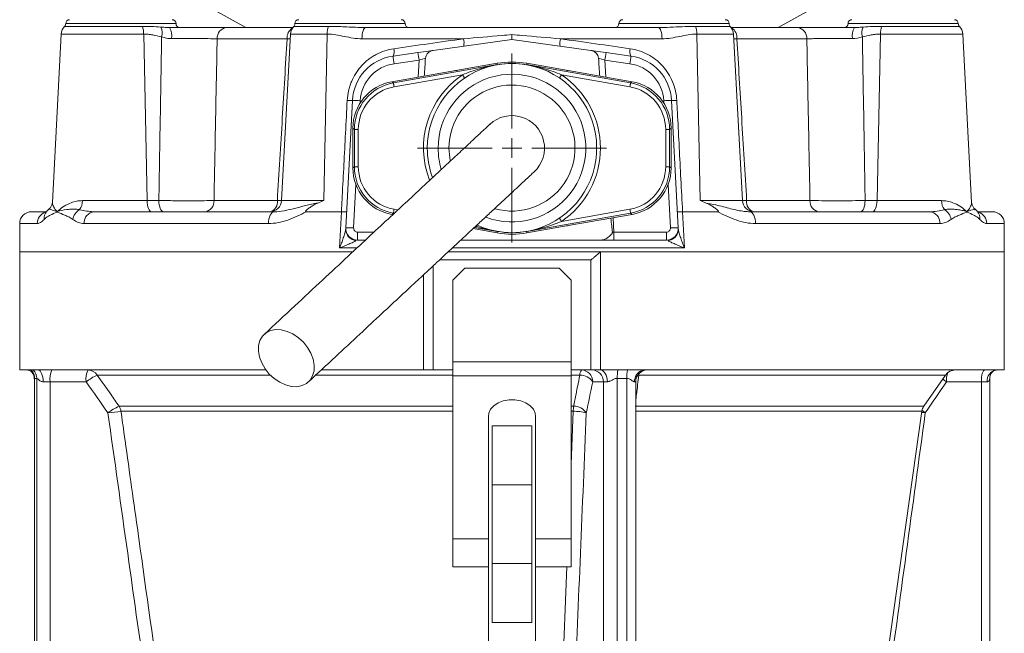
# Model space of a CAD drawing. Header units: millimetres. Extents: x 41 to 1277, y 11 to 1435.
# Tile 4 of 6: x 534 to 784, y 640 to 796. Entities that reach past the tile are written whole.
import ezdxf

# ---------------------------------------------------------------- set-up
doc = ezdxf.new("R2010")
doc.units = ezdxf.units.MM

# ---------------------------------------------------------------- blocks, each defined once
blk = doc.blocks.new('SW_CENTERMARKSYMBOL_0')
at = {"color": 0, "linetype": 'Continuous', "lineweight": 0}
for p, q in [((0, 5), (0, 24)), ((-5, 0), (-24, 0)), ((0, 0), (-2.5, 0)), ((0, 0), (0, 2.5)), ((0, 0), (0, -2.5)), ((0, 0), (2.5, 0)), ((5, 0), (24, 0)), ((0, -5), (0, -24))]:
    blk.add_line(p, q, dxfattribs=at)

msp = doc.modelspace()

# ---------------------------------------------------------------- linework, layer by layer
at = {"color": 7, "linetype": 'Continuous', "lineweight": 15}
for p, q in [((590.99, 793.88), (583.79, 797.88)), ((733.4, 797.88), (726.2, 793.88)), ((544.99, 794.18), (564.74, 794.18)), ((545.28, 794.88), (559.28, 794.88)), ((559.28, 794.88), (573.28, 794.88)), ((571.28, 793.89), (571.65, 793.88)), ((586.12, 793.88), (602.91, 793.88)), ((603.17, 794.18), (611.99, 794.18)), ((603.45, 794.88), (627.35, 794.88)), ((621.42, 793.88), (695.76, 793.88)), ((627.35, 794.88), (631.45, 794.88)), ((685.73, 794.88), (713.73, 794.88)), ((695.76, 793.88), (696.7, 793.9)), ((705.2, 794.18), (714.01, 794.18)), ((714.27, 793.88), (731.06, 793.88)), ((743.91, 794.88), (771.91, 794.88)), ((752.44, 794.18), (772.19, 794.18)), ((544.14, 792.24), (541.9, 749.47)), ((565.07, 792.24), (544.14, 792.24)), ((565.07, 792.24), (565.92, 749.92)), ((601.49, 791.03), (583.74, 791.03)), ((602.32, 792.24), (600.1, 749.92)), ((611.66, 792.24), (602.32, 792.24)), ((611.66, 792.24), (610.81, 749.92)), ((646.28, 791.03), (620.49, 791.03)), ((658.59, 790.88), (638.56, 788.06)), ((678.63, 788.06), (658.59, 790.88)), ((696.69, 791.03), (670.9, 791.03)), ((705.52, 792.24), (706.37, 749.92)), ((714.86, 792.24), (705.52, 792.24)), ((717.08, 749.92), (714.86, 792.24)), ((715.7, 791.03), (714.93, 791.04)), ((733.45, 791.03), (715.7, 791.03)), ((752.12, 792.24), (751.27, 749.92)), ((773.04, 792.24), (752.12, 792.24)), ((775.28, 749.47), (773.04, 792.24)), ((628.39, 786.63), (634.71, 787.52)), ((682.48, 787.52), (688.8, 786.63)), ((634.99, 785.58), (628.67, 784.69)), ((634.76, 781.29), (634.99, 785.58)), ((688.52, 784.69), (682.2, 785.58)), ((682.2, 785.58), (682.42, 781.29)), ((628.11, 780.12), (644.29, 782.97)), ((628.48, 779.81), (654.85, 784.46)), ((644.33, 782.94), (644.29, 782.97)), ((654.86, 784.8), (644.33, 782.94)), ((654.85, 784.46), (654.86, 784.44)), ((654.86, 784.44), (654.86, 784.8)), ((662.32, 784.8), (662.32, 784.44)), ((672.85, 782.94), (662.32, 784.8)), ((662.33, 784.44), (662.33, 784.46)), ((662.33, 784.46), (688.7, 779.81)), ((672.89, 782.97), (672.85, 782.94)), ((672.89, 782.97), (689.07, 780.12)), ((628.11, 780.12), (628.48, 779.81)), ((646.01, 781.89), (628.65, 778.83)), ((688.53, 778.83), (671.17, 781.89)), ((688.7, 779.81), (689.07, 780.12)), ((616.38, 743.03), (618.07, 775.38)), ((620.07, 775.31), (620.04, 774.69)), ((697.14, 774.69), (697.11, 775.31)), ((699.11, 775.38), (700.8, 743.03)), ((618.57, 768), (618.2, 768.31)), ((618.2, 768.31), (618.2, 758.22)), ((618.57, 758.53), (618.57, 768)), ((619.57, 768), (618.57, 768)), ((619.57, 768), (619.57, 758.53)), ((697.62, 758.53), (697.62, 768)), ((697.62, 768), (698.62, 768)), ((698.98, 768.31), (698.62, 768)), ((698.62, 768), (698.62, 758.53)), ((698.98, 758.22), (698.98, 768.31)), ((618.2, 758.22), (618.57, 758.53)), ((619.57, 758.53), (618.57, 758.53)), ((697.62, 758.53), (698.62, 758.53)), ((698.62, 758.53), (698.98, 758.22)), ((618.96, 754.03), (618.38, 742.97)), ((698.81, 742.97), (698.23, 754.03)), ((549.53, 749.92), (565.92, 749.92)), ((565.92, 749.92), (568.93, 749.92)), ((582.93, 749.92), (599.01, 749.92)), ((599.01, 749.92), (600.09, 749.91)), ((600.1, 749.92), (610.81, 749.92)), ((628.65, 747.7), (629.6, 747.53)), ((671.17, 744.64), (688.53, 747.7)), ((706.37, 749.92), (717.08, 749.92)), ((717.12, 749.91), (718.17, 749.92)), ((718.17, 749.92), (734.25, 749.92)), ((748.26, 749.92), (751.27, 749.92)), ((751.27, 749.92), (767.65, 749.92)), ((775.28, 749.47), (775.28, 749.47)), ((776.22, 747.61), (776.14, 747.68)), ((536.59, 747.08), (540.23, 747.08)), ((552.28, 747.1), (552.56, 747.08)), ((552.56, 747.08), (598.25, 747.08)), ((560.05, 747.08), (560.05, 747.08)), ((560.05, 747.08), (560.05, 747.08)), ((606.36, 747.08), (615.28, 747.08)), ((614.81, 737.88), (615.28, 747.08)), ((628.48, 746.72), (628.11, 746.41)), ((628.11, 746.41), (628.35, 746.37)), ((628.68, 746.68), (628.48, 746.72)), ((688.7, 746.72), (662.33, 742.06)), ((672.89, 743.55), (689.07, 746.41)), ((684.29, 745.56), (684.49, 741.91)), ((689.07, 746.41), (688.7, 746.72)), ((701.9, 747.08), (702.38, 737.88)), ((701.9, 747.08), (710.82, 747.08)), ((718.66, 747.1), (718.94, 747.08)), ((718.94, 747.08), (764.62, 747.08)), ((757.13, 747.08), (757.13, 747.08)), ((757.13, 747.08), (757.13, 747.08)), ((776.96, 747.08), (780.59, 747.08)), ((533.59, 744.08), (533.59, 736.88)), ((538.05, 744.08), (533.59, 744.08)), ((596.76, 744.08), (549.95, 744.08)), ((648.74, 742.81), (654.86, 741.73)), ((654.85, 742.06), (649.04, 743.09)), ((662.32, 741.73), (672.85, 743.59)), ((672.85, 743.59), (672.89, 743.55)), ((767.23, 744.08), (720.42, 744.08)), ((783.59, 744.08), (779.13, 744.08)), ((783.59, 736.88), (783.59, 744.08)), ((619.38, 741.91), (619.38, 739.88)), ((619.38, 741.91), (623.57, 741.91)), ((654.86, 742.09), (654.85, 742.06)), ((654.86, 741.73), (654.86, 742.09)), ((662.32, 742.09), (662.32, 741.73)), ((662.33, 742.06), (662.33, 742.09)), ((684.49, 739.88), (684.49, 741.91)), ((684.49, 741.91), (697.81, 741.91)), ((697.81, 739.88), (697.81, 741.91)), ((619.2, 737.88), (614.81, 737.88)), ((621.38, 739.88), (619.38, 739.88)), ((702.38, 737.88), (643.42, 737.88)), ((645.59, 739.88), (681, 739.88)), ((684.49, 739.88), (681, 739.88)), ((697.81, 739.88), (684.49, 739.88)), ((533.59, 736.88), (533.59, 706.88)), ((533.59, 736.88), (618.12, 736.88)), ((618.11, 736.88), (533.59, 736.88)), ((642.36, 736.88), (658.59, 736.88)), ((681.05, 736.88), (642.37, 736.88)), ((658.59, 736.88), (783.59, 736.88)), ((681.05, 736.88), (681.05, 706.88)), ((783.59, 736.88), (681.05, 736.88)), ((783.59, 706.88), (783.59, 736.88)), ((638.59, 706.88), (638.59, 733.36)), ((640.22, 734.88), (658.59, 734.88)), ((646.59, 732.71), (643.59, 729.71)), ((670.59, 732.71), (646.59, 732.71)), ((658.59, 734.88), (678.59, 734.88)), ((673.59, 729.71), (670.59, 732.71)), ((678.59, 734.88), (678.59, 706.88)), ((678.59, 734.88), (678.64, 734.88)), ((636.13, 706.88), (636.13, 731.07)), ((643.59, 729.71), (643.59, 708.93)), ((673.59, 729.71), (673.59, 708.93)), ((643.59, 708.93), (673.59, 708.93)), ((643.59, 705.39), (643.59, 708.93)), ((673.59, 708.93), (673.59, 705.39)), ((535.61, 706.88), (533.59, 706.88)), ((536.52, 706.88), (535.61, 706.88)), ((537.08, 706.88), (536.52, 706.88)), ((538.26, 706.88), (537.08, 706.88)), ((596.11, 706.88), (538.26, 706.88)), ((597.2, 705.6), (553.29, 705.6)), ((643.59, 705.6), (608.71, 705.6)), ((636.13, 706.88), (610.15, 706.88)), ((638.59, 706.88), (636.13, 706.88)), ((643.59, 706.88), (638.59, 706.88)), ((643.59, 705.39), (643.59, 663.99)), ((673.59, 705.39), (643.59, 705.39)), ((678.59, 706.88), (673.59, 706.88)), ((675.84, 705.6), (673.59, 705.6)), ((673.59, 705.39), (673.59, 663.99)), ((680.94, 706.88), (678.59, 706.88)), ((685.5, 706.88), (681.05, 706.88)), ((687.91, 706.88), (685.5, 706.88)), ((692.42, 706.88), (687.91, 706.88)), ((690.53, 705.58), (690.76, 705.6)), ((768.7, 705.6), (690.76, 705.6)), ((783.59, 706.88), (692.42, 706.88)), ((763.15, 697.68), (768.7, 705.6)), ((537.31, 704.63), (537.31, 525.22)), ((537.93, 704.76), (537.38, 704.76)), ((537.38, 704.76), (537.38, 524.99)), ((537.93, 704.76), (537.93, 524.99)), ((541.31, 703.88), (539.55, 703.88)), ((550.47, 703.88), (541.31, 703.88)), ((541.31, 703.88), (541.31, 527.88)), ((681.8, 703.88), (679.09, 703.88)), ((682.81, 703.88), (681.8, 703.88)), ((681.8, 703.88), (681.8, 527.88)), ((687.71, 704.76), (685.32, 704.76)), ((685.32, 704.76), (685.32, 524.99)), ((687.71, 704.76), (687.71, 524.99)), ((690.01, 703.88), (689.71, 703.88)), ((690.01, 527.82), (690.01, 703.88)), ((777.76, 703.88), (768.89, 703.88)), ((777.76, 703.88), (777.76, 527.88)), ((779.23, 703.88), (777.76, 703.88)), ((779.88, 525.22), (779.88, 704.63)), ((643.59, 697.68), (558.82, 697.68)), ((674.22, 697.68), (673.59, 697.68)), ((763.15, 697.68), (689.87, 697.68)), ((643.59, 696.38), (559.31, 696.38)), ((652.59, 695.1), (652.59, 320.6)), ((664.59, 320.6), (664.59, 695.1)), ((673.59, 682.99), (674.14, 696.38)), ((674.14, 696.38), (673.59, 696.38)), ((762.64, 696.38), (690.01, 696.38)), ((752.62, 625.09), (762.64, 696.38)), ((663.59, 692.71), (653.59, 692.71)), ((653.59, 692.71), (653.59, 677.71)), ((663.59, 692.71), (663.59, 677.71)), ((663.59, 677.71), (653.59, 677.71)), ((653.59, 677.71), (653.59, 657.71)), ((663.59, 677.71), (663.59, 657.71)), ((652.59, 663.99), (643.59, 663.99)), ((643.59, 663.99), (643.59, 656.91)), ((673.59, 663.99), (664.59, 663.99)), ((673.59, 663.99), (673.59, 656.91)), ((663.59, 657.71), (653.59, 657.71)), ((653.59, 657.71), (653.59, 642.71)), ((663.59, 657.71), (663.59, 642.71)), ((652.59, 656.91), (643.59, 656.91)), ((673.59, 656.91), (664.59, 656.91)), ((663.59, 642.71), (653.59, 642.71))]:
    msp.add_line(p, q, dxfattribs=at)
at = {"color": 7, "linetype": 'Continuous', "lineweight": 15, "flags": 128}
for points in [[(621.42, 793.88), (621.25, 793.82), (621.08, 793.66), (620.92, 793.4), (620.78, 793.05), (620.66, 792.63), (620.58, 792.13), (620.52, 791.6), (620.49, 791.03)], [(695.76, 793.88), (695.94, 793.82), (696.11, 793.66), (696.27, 793.4), (696.4, 793.05), (696.52, 792.63), (696.61, 792.13), (696.67, 791.6), (696.69, 791.03)], [(634.71, 787.52), (635.43, 787.62), (636.14, 787.72), (636.79, 787.81), (637.38, 787.9), (637.88, 787.97), (638.28, 788.02), (638.56, 788.06)], [(678.63, 788.06), (678.91, 788.02), (679.3, 787.97), (679.8, 787.9), (680.39, 787.81), (681.05, 787.72), (681.75, 787.62), (682.48, 787.52)], [(646.56, 781.08), (646.53, 781.13), (646.47, 781.21), (646.4, 781.31), (646.32, 781.43), (646.22, 781.58), (646.12, 781.73), (646.01, 781.89)], [(670.63, 781.08), (670.66, 781.13), (670.71, 781.21), (670.78, 781.31), (670.86, 781.43), (670.96, 781.58), (671.06, 781.73), (671.17, 781.89)], [(628.65, 778.83), (628.62, 779.02), (628.59, 779.2), (628.56, 779.37), (628.53, 779.51), (628.51, 779.64), (628.49, 779.73), (628.48, 779.79), (628.48, 779.81)], [(688.53, 778.83), (688.56, 779.02), (688.6, 779.2), (688.63, 779.37), (688.65, 779.51), (688.67, 779.64), (688.69, 779.73), (688.7, 779.79), (688.7, 779.81)], [(642.92, 760.06), (642.77, 760.88), (642.59, 763.26)], [(565.92, 749.92), (565.95, 749.36), (566.02, 748.82), (566.13, 748.33), (566.27, 747.9), (566.44, 747.55), (566.64, 747.29), (566.84, 747.13), (567.06, 747.08)], [(568.93, 749.92), (568.96, 749.36), (569.03, 748.82), (569.14, 748.33), (569.28, 747.9), (569.46, 747.55), (569.65, 747.29), (569.86, 747.13), (570.07, 747.08)], [(628.65, 747.7), (628.62, 747.51), (628.59, 747.33), (628.56, 747.16), (628.53, 747.01), (628.51, 746.89), (628.49, 746.8), (628.48, 746.74), (628.48, 746.72)], [(688.53, 747.7), (688.56, 747.51), (688.6, 747.33), (688.63, 747.16), (688.65, 747.01), (688.67, 746.89), (688.69, 746.8), (688.7, 746.74), (688.7, 746.72)], [(747.11, 747.08), (747.33, 747.13), (747.53, 747.29), (747.73, 747.55), (747.9, 747.9), (748.04, 748.33), (748.15, 748.82), (748.22, 749.36), (748.26, 749.92)], [(750.12, 747.08), (750.34, 747.13), (750.55, 747.29), (750.74, 747.55), (750.91, 747.9), (751.06, 748.33), (751.17, 748.82), (751.24, 749.36), (751.27, 749.92)], [(596.76, 744.08), (596.79, 744.66), (596.88, 745.23), (597.01, 745.74), (597.2, 746.2), (597.42, 746.57), (597.68, 746.85), (597.96, 747.02), (598.25, 747.08)], [(670.63, 745.45), (670.66, 745.4), (670.71, 745.32), (670.78, 745.22), (670.86, 745.09), (670.96, 744.95), (671.06, 744.8), (671.17, 744.64)], [(720.42, 744.08), (720.39, 744.66), (720.31, 745.23), (720.17, 745.74), (719.99, 746.2), (719.76, 746.57), (719.51, 746.85), (719.23, 747.02), (718.94, 747.08)], [(700.82, 742.75), (700.79, 742.22), (700.68, 741.75)], [(596.96, 705.85), (595.88, 707.19), (595.04, 708.66), (594.48, 710.17), (594.21, 711.67), (594.25, 713.1), (594.6, 714.38), (595.25, 715.47), (596.15, 716.32), (597.28, 716.88), (598.59, 717.14), (600.01, 717.08), (601.49, 716.7), (602.96, 716.03), (604.36, 715.09), (605.63, 713.93), (606.7, 712.58), (607.54, 711.12), (608.1, 709.61), (608.37, 708.1), (608.33, 706.68), (607.98, 705.4), (607.34, 704.31), (606.43, 703.46), (605.3, 702.9), (603.99, 702.64), (602.57, 702.7), (601.09, 703.07), (599.62, 703.75), (598.22, 704.68), (596.96, 705.85)], [(539.55, 703.88), (539.53, 704.46), (539.45, 705.03), (539.33, 705.54), (539.17, 706), (538.98, 706.37), (538.75, 706.65), (538.51, 706.82), (538.26, 706.88)], [(682.81, 703.88), (682.77, 704.46), (682.66, 705.03), (682.49, 705.54), (682.26, 706), (681.98, 706.37), (681.65, 706.65), (681.3, 706.82), (680.94, 706.88)], [(690.85, 705.97), (690.83, 705.88), (690.76, 705.6)], [(691.63, 706.75), (691.89, 706.82), (692.42, 706.88)], [(777.76, 703.88), (777.77, 704.46), (777.82, 705.03), (777.9, 705.54), (778.01, 706), (778.15, 706.37), (778.3, 706.65), (778.46, 706.82), (778.63, 706.88)], [(664.59, 695.1), (664.49, 695.89), (664.02, 696.9), (663.22, 697.8), (662.12, 698.53), (660.8, 699.04), (659.34, 699.31), (657.84, 699.31), (656.38, 699.04), (655.07, 698.53), (653.97, 697.8), (653.16, 696.9), (652.7, 695.89), (652.59, 695.1)], [(762.6, 696.11), (763.04, 696.04), (763.53, 695.96)], [(671.22, 625.09), (671.46, 631.03), (672.44, 654.79), (672.52, 656.91)]]:
    msp.add_lwpolyline(points, dxfattribs=at)
at = {"color": 7, "linetype": 'Continuous', "lineweight": 15}
for centre, radius, start, end in [((546.28, 794.88), 1, 90, 180), ((572.28, 794.88), 1, 0, 90), ((604.45, 794.88), 1, 90, 180), ((630.45, 794.88), 1, 0, 90), ((686.73, 794.88), 1, 90, 180), ((712.73, 794.88), 1, 0, 90), ((744.91, 794.88), 1, 90, 180), ((770.91, 794.88), 1, 0, 90), ((547.14, 792.08), 3, 135.7006, 177), ((544.28, 794.88), 1, 315.7006, 0), ((559, 792.22), 6.07, 0.198, 18.8294), ((565.64, 792.49), 4.11, 346.0804, 21.5041), ((567.73, 791.71), 4.48, 351.623, 28.9463), ((574.28, 794.88), 1, 180, 270), ((586.44, 791.19), 2.71, 96.842, 183.2438), ((604.59, 791.21), 3.11, 124.2924, 183.2467), ((605.32, 792.08), 3, 135.7006, 177), ((602.45, 794.88), 1, 315.7006, 0), ((617.73, 792.22), 6.07, 161.171, 179.8021), ((632.45, 794.88), 1, 180, 270), ((684.73, 794.88), 1, 270, 0), ((699.45, 792.22), 6.07, 0.1979, 18.829), ((714.73, 794.88), 1, 180, 224.2994), ((711.87, 792.08), 3, 3, 44.2994), ((712.81, 791.32), 2.9, 354.4136, 58.0472), ((730.74, 791.19), 2.71, 356.7562, 83.158), ((742.91, 794.88), 1, 270, 0), ((749.45, 791.71), 4.48, 151.0537, 188.377), ((751.54, 792.49), 4.11, 158.4959, 193.9196), ((758.19, 792.22), 6.07, 161.1706, 179.802), ((772.91, 794.88), 1, 180, 224.2994), ((770.05, 792.08), 3, 3, 44.2994), ((641.3, 789.89), 5.11, 351.7989, 12.9626), ((675.88, 789.89), 5.11, 167.0374, 188.2011), ((626.43, 787.8), 2.28, 329.2144, 18.0475), ((435.77, 758.07), 201.11, 7.8616, 8.4215), ((881.42, 758.07), 201.11, 171.5785, 172.1384), ((690.76, 787.8), 2.28, 161.9525, 210.7856), ((630.06, 774.75), 12, 98, 177), ((429.75, 757.22), 200.8, 7.8613, 8.4221), ((887.43, 757.22), 200.8, 171.5779, 172.1387), ((687.13, 774.75), 12, 3, 82), ((630.06, 774.78), 10, 98, 177), ((658.59, 763.26), 21.5, 245.6026, 180), ((687.13, 774.78), 10, 3, 82), ((658.59, 763.26), 22.47, 124.0333, 201.2528), ((658.59, 763.26), 18.75, 249.3388, 180), ((658.59, 763.26), 22.47, 304.0333, 55.9667), ((658.59, 763.26), 16, 254.2269, 180), ((617.41, 783.04), 7.69, 265.0764, 274.9236), ((618.07, 746.7), 28.67, 86.0023, 89.9965), ((699.11, 746.7), 28.67, 90.0035, 93.9977), ((699.77, 783.04), 7.69, 265.0764, 274.9236), ((658.59, 763.26), 8.25, 312.968, 133.0332), ((658.59, 763.26), 21.5, 180, 200.2539), ((658.59, 763.26), 18.75, 180, 196.7874), ((550.51, 744.59), 3.47, 119.4779, 170.8364), ((545.59, 749.89), 3.94, 324.7355, 0.4889), ((580.24, 749.75), 2.7, 277.2327, 3.5229), ((597.11, 750.08), 3, 270, 357), ((596.41, 749.57), 2.63, 288.6402, 7.5977), ((720.08, 750.08), 3, 183, 270), ((720.78, 749.57), 2.63, 172.4023, 251.3598), ((736.95, 749.75), 2.7, 176.4771, 262.7673), ((771.59, 749.89), 3.94, 179.5111, 215.2645), ((766.67, 744.59), 3.47, 9.1636, 60.5221), ((536.59, 744.08), 3, 90, 180), ((541.03, 744.12), 2.97, 106.6245, 180.8206), ((542.34, 745.46), 2.56, 138.2261, 186.9934), ((546.2, 747.18), 3.16, 180.6205, 183.4723), ((546.35, 746.79), 3.2, 173.6919, 176.5171), ((552.77, 744.26), 2.82, 94.287, 183.7254), ((764.41, 744.26), 2.82, 356.2746, 85.713), ((770.83, 746.79), 3.2, 3.4829, 6.3081), ((770.98, 747.18), 3.16, 356.5277, 359.3795), ((774.82, 745.45), 2.59, 353.2507, 41.3213), ((776.16, 744.12), 2.97, 359.1788, 73.433), ((780.59, 744.08), 3, 0, 90), ((619.28, 742.67), 2.92, 178.4212, 265.4683), ((619.38, 742.88), 3, 177, 270), ((616.38, 714.36), 28.67, 86.0023, 89.9965), ((619.38, 742.91), 1, 177, 270), ((697.81, 742.88), 3, 270, 3), ((697.81, 742.91), 1, 270, 3), ((700.81, 714.36), 28.67, 90.0035, 93.9977), ((697.86, 742.74), 2.99, 275.1849, 340.702), ((534.34, 704.77), 3.04, 359.8878, 43.987), ((534.88, 704.77), 3.04, 359.8675, 43.8265), ((546.46, 704.61), 5.2, 154.1268, 188.0913), ((555.62, 704.61), 5.2, 154.1268, 188.0913), ((559.73, 691.88), 15.15, 115.1379, 127.6528), ((550.92, 704.04), 2.84, 33.2846, 89.5943), ((677.62, 705.76), 1.79, 141.3642, 185.1465), ((675.88, 701.75), 3.85, 33.5708, 90.6862), ((676.15, 703.94), 2.94, 358.7492, 88.6917), ((678.87, 703.94), 2.94, 358.7492, 88.6917), ((695.94, 704.89), 10.63, 169.1919, 180.6594), ((697.49, 704.88), 9.78, 168.238, 180.71), ((692.65, 703.99), 2.94, 110.4542, 182.1431), ((693.01, 703.88), 3, 90, 180), ((771.15, 703.88), 3, 90, 145), ((776.04, 704.08), 7.16, 163.1897, 181.587), ((781.95, 704.17), 2.74, 97.7805, 186.086), ((776.2, 713.88), 12.39, 228.5193, 233.8232), ((565.33, 683.87), 15.27, 115.2434, 127.6429), ((556.25, 695.98), 3.08, 7.5551, 33.6444), ((690.11, 696.09), 15.97, 174.2891, 178.9734), ((674.25, 693.84), 3.84, 33.4998, 90.4991), ((765.61, 695.96), 3, 145, 172), ((566.21, 628.46), 68.27, 95.8043, 98.5996), ((674.39, 685.04), 11.35, 74.3567, 91.2772), ((770.95, 706.09), 12.55, 228.8333, 233.7708)]:
    msp.add_arc(centre, radius, start, end, dxfattribs=at)
for centre, major_axis, ratio, start_param, end_param in [((634.98, 785.54), (2.04, 0.67), 0.01514, 0.632524, 1.563996), ((638.6, 854.48), (6.01, 114.6), 0.017428, 4.02372, 4.073978), ((658.59, 763.61), (0, -21.51), 0.999647, 2.96712, 3.316065), ((678.59, 854.48), (6.01, -114.6), 0.017428, 5.3508, 5.401058), ((682.2, 785.54), (2.04, -0.67), 0.01514, 1.577597, 2.509069), ((644.55, 781.49), (1.15, -0.96), 0.999416, 2.214437, 2.443748), ((658.59, 763.26), (0, -21.51), 0.999647, 2.96712, 3.316065), ((672.63, 781.49), (1.15, 0.96), 0.999416, 0.697844, 0.927156), ((630.2, 768.3), (9.2, -7.72), 0.999416, 2.443748, 3.839437), ((686.98, 768.3), (-9.2, -7.72), 0.999416, 2.443748, 3.839437), ((630.57, 767.99), (9.2, -7.72), 0.999513, 2.443748, 3.839437), ((630.57, 767.99), (8.43, -7.07), 0.999416, 2.443748, 3.839437), ((686.61, 767.99), (-8.43, -7.07), 0.999416, 2.443748, 3.839437), ((686.61, 767.99), (9.2, 7.72), 0.999513, 5.585341, 6.98103), ((630.2, 758.23), (9.2, 7.72), 0.999416, 2.443748, 3.839437), ((630.57, 758.54), (9.2, 7.72), 0.999513, 2.443748, 3.839437), ((630.57, 758.54), (8.43, 7.07), 0.999416, 2.443748, 3.839437), ((686.61, 758.54), (-8.43, 7.07), 0.999416, 2.443748, 3.839437), ((686.61, 758.54), (9.2, -7.72), 0.999513, 5.585341, 6.98103), ((686.98, 758.23), (-9.2, 7.72), 0.999416, 2.443748, 3.839437), ((678.59, 854.48), (6.01, -114.6), 0.017428, 5.968951, 6.092654), ((672.63, 745.03), (1.15, -0.96), 0.999416, 5.356029, 5.585341), ((658.59, 763.27), (0, 21.51), 0.999647, 2.96712, 3.316065), ((658.59, 762.91), (0, 21.51), 0.999647, 2.96712, 3.316065), ((684.49, 741.88), (2.01, -0.1), 0.017239, 1.573517, 1.763135)]:
    msp.add_ellipse(centre, major_axis=major_axis, ratio=ratio, start_param=start_param, end_param=end_param, dxfattribs=at)
for points, knots in [([(564.74, 794.18), (565.51, 794.17), (567.19, 794.14), (568.66, 794.05), (569.47, 793.99)], [0, 0, 0, 0, 0.4554741, 1, 1, 1, 1]), ([(569.47, 793.99), (569.97, 793.95), (570.58, 793.91), (571.18, 793.89), (571.28, 793.89)], [0, 0, 0, 0, 0.834962, 1, 1, 1, 1]), ([(571.65, 793.88), (571.99, 793.88), (572.32, 793.88), (573, 793.88), (573.34, 793.88), (574.37, 793.88), (575.05, 793.88), (576.4, 793.88), (577.07, 793.88), (578.06, 793.88), (578.39, 793.88), (579.04, 793.88), (579.37, 793.88), (580.31, 793.88), (580.93, 793.88), (581.81, 793.88), (582.1, 793.88), (582.68, 793.88), (582.96, 793.88), (584.32, 793.88), (585.29, 793.88), (586.12, 793.88)], [0, 0, 0, 0, 0.0625, 0.0625, 0.125, 0.125, 0.25, 0.25, 0.375, 0.375, 0.4375, 0.4375, 0.5, 0.5, 0.625, 0.625, 0.6875, 0.6875, 0.75, 0.75, 1, 1, 1, 1]), ([(611.99, 794.18), (612.85, 794.17), (615.05, 794.14), (618.28, 793.94), (620.56, 793.89), (621.42, 793.88)], [0, 0, 0, 0, 0.285922, 0.729957, 1, 1, 1, 1]), ([(696.7, 793.9), (697.14, 793.91), (698.58, 793.93), (701.07, 794.07), (703.47, 794.17), (704.81, 794.18), (705.2, 794.18)], [0, 0, 0, 0, 0.152463, 0.500511, 0.8577, 1, 1, 1, 1]), ([(731.06, 793.88), (731.9, 793.88), (732.86, 793.88), (734.49, 793.88), (735.07, 793.88), (736.26, 793.88), (736.87, 793.88), (738.13, 793.88), (738.78, 793.88), (740.12, 793.88), (740.79, 793.88), (742.13, 793.88), (742.81, 793.88), (744.17, 793.88), (744.86, 793.88), (745.53, 793.88)], [0, 0, 0, 0, 0.25, 0.25, 0.375, 0.375, 0.5, 0.5, 0.625, 0.625, 0.75, 0.75, 0.875, 0.875, 1, 1, 1, 1]), ([(745.53, 793.88), (746.03, 793.9), (746.75, 793.93), (747.49, 793.98), (747.72, 793.99)], [0, 0, 0, 0, 0.6919969, 1, 1, 1, 1]), ([(747.72, 793.99), (748.52, 794.05), (750, 794.14), (751.68, 794.17), (752.44, 794.18)], [0, 0, 0, 0, 0.5445259, 1, 1, 1, 1]), ([(569.63, 791.5), (568.87, 791.66), (568.12, 791.85), (566.98, 792.07), (566.6, 792.13), (565.84, 792.22), (565.45, 792.24), (565.07, 792.24)], [0, 0, 0, 0, 0.5, 0.5, 0.75, 0.75, 1, 1, 1, 1]), ([(568.93, 749.92), (569.05, 756.91), (569.28, 770.77), (569.51, 784.63), (569.63, 791.5)], [0, 0, 0, 0, 0.504518, 1, 1, 1, 1]), ([(572.16, 791.06), (571.72, 791.05), (571.29, 791.11), (570.45, 791.28), (570.04, 791.39), (569.63, 791.5)], [0, 0, 0, 0, 0.5, 0.5, 1, 1, 1, 1]), ([(583.74, 791.03), (583.07, 791.05), (582.3, 791.05), (581.21, 791.06), (580.98, 791.06), (580.53, 791.07), (580.29, 791.07), (579.58, 791.07), (579.09, 791.07), (578.34, 791.08), (578.08, 791.08), (577.56, 791.08), (577.29, 791.08), (576.5, 791.08), (575.96, 791.07), (574.88, 791.07), (574.34, 791.07), (573.25, 791.06), (572.7, 791.06), (572.16, 791.06)], [0, 0, 0, 0, 0.25, 0.25, 0.3125, 0.3125, 0.375, 0.375, 0.5, 0.5, 0.5625, 0.5625, 0.625, 0.625, 0.75, 0.75, 0.875, 0.875, 1, 1, 1, 1]), ([(583.74, 791.03), (583.6, 784.32), (583.33, 770.62), (583.07, 756.91), (582.93, 749.92)], [0, 0, 0, 0, 0.489817, 1, 1, 1, 1]), ([(599.01, 749.92), (599.43, 756.91), (600.26, 770.62), (601.08, 784.32), (601.49, 791.03)], [0, 0, 0, 0, 0.510183, 1, 1, 1, 1]), ([(602.26, 791.04), (602.17, 791.04), (601.95, 791.04), (601.66, 791.04), (601.49, 791.03)], [0, 0, 0, 0, 0.382645, 1, 1, 1, 1]), ([(620.49, 791.03), (618.97, 791.03), (617.49, 791.31), (615.31, 791.77), (614.58, 791.92), (613.13, 792.16), (612.4, 792.24), (611.66, 792.24)], [0, 0, 0, 0, 0.5, 0.5, 0.75, 0.75, 1, 1, 1, 1]), ([(628.6, 788.51), (631.51, 788.92), (634.44, 789.34), (640.34, 790.19), (643.3, 790.61), (646.28, 791.03)], [0, 0, 0, 0, 0.5, 0.5, 1, 1, 1, 1]), ([(646.28, 791.03), (649.53, 791.31), (653.64, 791.67), (657.74, 792.02), (658.59, 792.09)], [0, 0, 0, 0, 0.7925872, 1, 1, 1, 1]), ([(658.59, 790.88), (658.59, 790.9), (658.59, 790.94), (658.59, 791.29), (658.59, 791.7), (658.59, 791.99), (658.59, 792.08), (658.59, 792.09)], [0, 0, 0, 0, 0.289122, 0.578148, 0.869618, 0.993058, 1, 1, 1, 1]), ([(658.59, 792.09), (659.44, 792.02), (663.55, 791.67), (667.65, 791.31), (670.9, 791.03)], [0, 0, 0, 0, 0.207413, 1, 1, 1, 1]), ([(670.9, 791.03), (673.88, 790.61), (676.84, 790.19), (682.75, 789.34), (685.68, 788.92), (688.59, 788.51)], [0, 0, 0, 0, 0.5, 0.5, 1, 1, 1, 1]), ([(705.52, 792.24), (704.78, 792.24), (704.05, 792.16), (702.59, 791.92), (701.87, 791.76), (700.41, 791.46), (699.68, 791.32), (698.2, 791.1), (697.45, 791.03), (696.69, 791.03)], [0, 0, 0, 0, 0.25, 0.25, 0.5, 0.5, 0.75, 0.75, 1, 1, 1, 1]), ([(715.7, 791.03), (716.1, 784.32), (716.93, 770.62), (717.75, 756.91), (718.17, 749.92)], [0, 0, 0, 0, 0.489817, 1, 1, 1, 1]), ([(745.02, 791.06), (744.48, 791.06), (743.93, 791.06), (742.85, 791.07), (742.3, 791.07), (741.23, 791.07), (740.69, 791.08), (739.63, 791.08), (739.1, 791.08), (738.1, 791.07), (737.61, 791.07), (736.66, 791.07), (736.2, 791.06), (735.32, 791.06), (734.91, 791.05), (734.14, 791.05), (733.78, 791.04), (733.45, 791.03)], [0, 0, 0, 0, 0.125, 0.125, 0.25, 0.25, 0.375, 0.375, 0.5, 0.5, 0.625, 0.625, 0.75, 0.75, 0.875, 0.875, 1, 1, 1, 1]), ([(734.25, 749.92), (734.12, 756.91), (733.85, 770.62), (733.58, 784.32), (733.45, 791.03)], [0, 0, 0, 0, 0.510183, 1, 1, 1, 1]), ([(752.12, 792.24), (751.73, 792.24), (751.35, 792.22), (750.58, 792.13), (750.2, 792.07), (749.06, 791.85), (748.31, 791.66), (747.55, 791.5)], [0, 0, 0, 0, 0.25, 0.25, 0.5, 0.5, 1, 1, 1, 1]), ([(747.55, 791.5), (747.67, 784.63), (747.91, 770.77), (748.14, 756.91), (748.26, 749.92)], [0, 0, 0, 0, 0.495482, 1, 1, 1, 1]), ([(616.75, 775.38), (616.8, 776.19), (616.91, 776.99), (617.17, 778.17), (617.28, 778.56), (617.53, 779.33), (617.67, 779.72), (618.13, 780.84), (618.5, 781.55), (619.15, 782.57), (619.38, 782.89), (619.86, 783.53), (620.12, 783.84), (620.93, 784.73), (621.51, 785.27), (622.44, 786), (622.77, 786.23), (623.43, 786.66), (623.78, 786.86), (624.82, 787.42), (625.54, 787.73), (627.04, 788.21), (627.81, 788.4), (628.6, 788.51)], [0, 0, 0, 0, 0.125, 0.125, 0.1875, 0.1875, 0.25, 0.25, 0.375, 0.375, 0.4375, 0.4375, 0.5, 0.5, 0.625, 0.625, 0.6875, 0.6875, 0.75, 0.75, 0.875, 0.875, 1, 1, 1, 1]), ([(638.56, 788.06), (638.31, 788), (637.8, 787.88), (637.18, 787.39), (636.74, 786.78), (636.66, 786.31), (636.62, 786.1)], [0, 0, 0, 0, 0.25974, 0.519117, 0.787803, 1, 1, 1, 1]), ([(680.56, 786.1), (680.52, 786.32), (680.44, 786.75), (680.05, 787.33), (679.48, 787.81), (678.96, 788.01), (678.66, 788.06), (678.63, 788.06)], [0, 0, 0, 0, 0.221928, 0.442507, 0.695305, 0.964256, 1, 1, 1, 1]), ([(688.59, 788.51), (689.37, 788.4), (690.14, 788.22), (691.63, 787.73), (692.36, 787.42), (693.76, 786.67), (694.43, 786.24), (695.67, 785.27), (696.25, 784.74), (697.34, 783.54), (697.82, 782.91), (698.68, 781.56), (699.05, 780.85), (699.68, 779.34), (699.92, 778.57), (700.28, 777), (700.39, 776.2), (700.43, 775.38)], [0, 0, 0, 0, 0.125, 0.125, 0.25, 0.25, 0.375, 0.375, 0.5, 0.5, 0.625, 0.625, 0.75, 0.75, 0.875, 0.875, 1, 1, 1, 1]), ([(646.01, 781.89), (646.73, 782.19), (647.45, 782.46), (648.91, 782.97), (649.64, 783.2), (651.12, 783.63), (651.86, 783.82), (653.35, 784.17), (654.1, 784.33), (654.85, 784.46)], [0, 0, 0, 0, 0.25, 0.25, 0.5, 0.5, 0.75, 0.75, 1, 1, 1, 1]), ([(671.17, 781.89), (670.45, 782.19), (669.73, 782.46), (668.28, 782.97), (667.54, 783.2), (666.07, 783.63), (665.33, 783.82), (663.83, 784.17), (663.08, 784.33), (662.33, 784.46)], [0, 0, 0, 0, 0.25, 0.25, 0.5, 0.5, 0.75, 0.75, 1, 1, 1, 1]), ([(615.29, 747.08), (615.29, 747.08), (615.29, 747.08), (615.29, 747.08), (615.35, 748.41), (615.42, 749.74), (615.49, 751.07), (615.77, 756.39), (616.05, 761.71), (616.32, 767.04), (616.47, 769.82), (616.61, 772.6), (616.75, 775.38)], [-0.00000011, -0.00000011, -0.00000011, -0.00000011, 0, 0, 0, 0.004, 0.004, 0.004, 0.02, 0.02, 0.02, 0.02835713, 0.02835713, 0.02835713, 0.02835713]), ([(700.43, 775.38), (700.5, 774.05), (700.57, 772.72), (700.64, 771.39), (700.91, 766.06), (701.19, 760.74), (701.47, 755.42), (701.61, 752.64), (701.75, 749.86), (701.9, 747.08), (701.9, 747.08), (701.9, 747.08), (701.9, 747.08)], [0, 0, 0, 0, 0.004, 0.004, 0.004, 0.02, 0.02, 0.02, 0.02835713, 0.02835713, 0.02835713, 0.02835723, 0.02835723, 0.02835723, 0.02835723]), ([(652.97, 769.3), (652.75, 769.1), (652.34, 768.71), (651.6, 768.03), (650.71, 767.19), (649.62, 766.18), (648.36, 765), (646.94, 763.68), (645.43, 762.28), (643.9, 760.85), (642.37, 759.43), (640.62, 757.8), (638.4, 755.73), (635.5, 753.03), (631.93, 749.7), (627.62, 745.69), (622.59, 741), (616.83, 735.64), (610.39, 729.64), (603.26, 722.99), (598.26, 718.34), (595.67, 715.93)], [0, 0, 0, 0, 0.06689, 0.128864, 0.185977, 0.238263, 0.285581, 0.327871, 0.365167, 0.39753, 0.424986, 0.452505, 0.489261, 0.532272, 0.58145, 0.636769, 0.698293, 0.764778, 0.83721, 0.915607, 1, 1, 1, 1]), ([(606.91, 703.85), (609.2, 705.98), (613.58, 710.06), (619.81, 715.86), (625.38, 721.06), (630.29, 725.63), (634.29, 729.35), (637.48, 732.32), (639.97, 734.64), (642.09, 736.62), (643.98, 738.38), (645.94, 740.2), (648.13, 742.25), (650.59, 744.54), (653.14, 746.91), (655.64, 749.24), (657.91, 751.36), (659.83, 753.14), (661.38, 754.59), (662.58, 755.7), (663.48, 756.55), (663.97, 756.99), (664.22, 757.23)], [0, 0, 0, 0, 0.0744262, 0.1426999, 0.2048344, 0.2608549, 0.3107391, 0.3456121, 0.3766842, 0.4039629, 0.4275013, 0.4518909, 0.4843369, 0.5217891, 0.5641934, 0.6114985, 0.6637201, 0.7210039, 0.783408, 0.8507352, 0.9228972, 1, 1, 1, 1]), ([(541.01, 747.72), (540.96, 747.68), (540.76, 747.53), (540.58, 747.32), (540.44, 747.17)], [0, 0, 0, 0, 0.252729, 1, 1, 1, 1]), ([(541.02, 747.71), (540.95, 747.67), (540.76, 747.52), (540.57, 747.31), (540.44, 747.16)], [0, 0, 0, 0, 0.31956, 1, 1, 1, 1]), ([(541.88, 749.46), (541.88, 749.35), (541.87, 749.08), (541.64, 748.47), (541.32, 747.95), (541.04, 747.76), (541, 747.74)], [0, 0, 0, 0, 0.2358262, 0.5867289, 0.9419627, 1, 1, 1, 1]), ([(541.04, 747.68), (541.06, 747.71), (541.11, 747.79), (541.56, 747.64), (542.22, 747.41), (542.85, 747.21), (543.05, 747.15)], [0, 0, 0, 0, 0.129354, 0.41019, 0.812234, 1, 1, 1, 1]), ([(541.92, 749.47), (541.91, 749.44), (541.86, 749.22), (542.1, 748.5), (542.58, 747.7), (542.98, 747.23), (543.05, 747.15)], [0, 0, 0, 0, 0.059265, 0.475322, 0.903213, 1, 1, 1, 1]), ([(543.17, 747.15), (543.26, 747.23), (543.74, 747.69), (544.8, 748.51), (546.39, 749.31), (548.01, 749.82), (549.02, 749.89), (549.53, 749.92)], [0, 0, 0, 0, 0.065878, 0.349471, 0.640308, 0.818061, 1, 1, 1, 1]), ([(543.17, 747.15), (543.86, 747.34), (544.66, 747.52), (546.06, 747.7), (546.56, 747.74), (547.36, 747.74), (547.63, 747.74), (548.2, 747.7), (548.5, 747.66), (548.81, 747.61)], [0, 0, 0, 0, 0.5, 0.5, 0.75, 0.75, 0.875, 0.875, 1, 1, 1, 1]), ([(548.81, 747.61), (549.4, 747.47), (550.52, 747.2), (551.72, 747.13), (552.28, 747.1)], [0, 0, 0, 0, 0.5368364, 1, 1, 1, 1]), ([(568.93, 749.92), (570.23, 749.91), (572.82, 749.89), (576.91, 749.88), (580.45, 749.89), (582.15, 749.91), (582.93, 749.92)], [0, 0, 0, 0, 0.260171, 0.5204, 0.780396, 1, 1, 1, 1]), ([(598.25, 747.08), (599.06, 747.08), (599.89, 747.19), (601.59, 747.5), (602.47, 747.71), (604.28, 748.16), (605.22, 748.4), (606.69, 748.77), (607.19, 748.89), (608.21, 749.11), (608.73, 749.21), (609.27, 749.29)], [0, 0, 0, 0, 0.25, 0.25, 0.5, 0.5, 0.75, 0.75, 0.875, 0.875, 1, 1, 1, 1]), ([(609.27, 749.29), (608.96, 749.16), (608.66, 749.02), (608.08, 748.69), (607.8, 748.52), (607.24, 748.15), (606.96, 747.96), (606.57, 747.64), (606.44, 747.53), (606.29, 747.38), (606.27, 747.35), (606.21, 747.28), (606.19, 747.24), (606.17, 747.17), (606.18, 747.15), (606.2, 747.11), (606.22, 747.1), (606.28, 747.08), (606.32, 747.08), (606.36, 747.08)], [0, 0, 0, 0, 0.25, 0.25, 0.5, 0.5, 0.75, 0.75, 0.875, 0.875, 0.90625, 0.90625, 0.9375, 0.9375, 0.953125, 0.953125, 0.96875, 0.96875, 1, 1, 1, 1]), ([(610.81, 749.92), (610.81, 749.92), (610.29, 749.7), (609.77, 749.49), (609.27, 749.29)], [0, 0, 0, 0, 0.015943, 1, 1, 1, 1]), ([(707.92, 749.29), (707.41, 749.49), (706.9, 749.7), (706.38, 749.92), (706.37, 749.92)], [0, 0, 0, 0, 0.984057, 1, 1, 1, 1]), ([(710.82, 747.08), (710.86, 747.08), (710.9, 747.08), (710.96, 747.1), (710.98, 747.11), (711.01, 747.14), (711.01, 747.17), (711, 747.23), (710.97, 747.27), (710.92, 747.34), (710.89, 747.38), (710.75, 747.53), (710.62, 747.64), (710.22, 747.96), (709.95, 748.15), (709.39, 748.52), (709.1, 748.69), (708.52, 749.02), (708.23, 749.16), (707.92, 749.29)], [0, 0, 0, 0, 0.03125, 0.03125, 0.046875, 0.046875, 0.0625, 0.0625, 0.09375, 0.09375, 0.125, 0.125, 0.25, 0.25, 0.5, 0.5, 0.75, 0.75, 1, 1, 1, 1]), ([(707.92, 749.29), (708.56, 749.17), (710.59, 748.8), (713.72, 747.94), (716.58, 747.23), (718.17, 747.13), (718.66, 747.1)], [0, 0, 0, 0, 0.158053, 0.498753, 0.845841, 1, 1, 1, 1]), ([(734.25, 749.92), (735.19, 749.91), (737.07, 749.89), (740.9, 749.88), (744.8, 749.89), (747.17, 749.91), (748.26, 749.92)], [0, 0, 0, 0, 0.260171, 0.5204, 0.780396, 1, 1, 1, 1]), ([(764.62, 747.08), (765.28, 747.08), (765.92, 747.14), (767.18, 747.33), (767.79, 747.46), (768.38, 747.61)], [0, 0, 0, 0, 0.5, 0.5, 1, 1, 1, 1]), ([(767.65, 749.92), (768.15, 749.89), (769.16, 749.82), (770.76, 749.32), (772.37, 748.52), (773.44, 747.7), (773.92, 747.23), (774.01, 747.15)], [0, 0, 0, 0, 0.177326, 0.359694, 0.64288, 0.934123, 1, 1, 1, 1]), ([(768.38, 747.61), (768.68, 747.66), (768.98, 747.7), (769.55, 747.74), (769.82, 747.74), (770.62, 747.74), (771.12, 747.7), (772.06, 747.58), (772.49, 747.51), (773.3, 747.34), (773.67, 747.24), (774.01, 747.15)], [0, 0, 0, 0, 0.125, 0.125, 0.25, 0.25, 0.5, 0.5, 0.75, 0.75, 1, 1, 1, 1]), ([(774.14, 747.15), (774.21, 747.23), (774.59, 747.69), (775.08, 748.49), (775.33, 749.21), (775.27, 749.44), (775.27, 749.47)], [0, 0, 0, 0, 0.096786, 0.51343, 0.940715, 1, 1, 1, 1]), ([(774.14, 747.15), (774.48, 747.26), (775.17, 747.48), (775.77, 747.68), (776.1, 747.78), (776.14, 747.71), (776.15, 747.69)], [0, 0, 0, 0, 0.334423, 0.672136, 0.910382, 1, 1, 1, 1]), ([(776.19, 747.74), (776.14, 747.77), (775.85, 747.96), (775.55, 748.48), (775.32, 749.07), (775.3, 749.35), (775.3, 749.47)], [0, 0, 0, 0, 0.07313, 0.424768, 0.754195, 1, 1, 1, 1]), ([(776.76, 747.15), (776.69, 747.23), (776.49, 747.45), (776.31, 747.62), (776.18, 747.73)], [0, 0, 0, 0, 0.320691, 1, 1, 1, 1]), ([(539.8, 745.15), (539.49, 744.82), (539.19, 744.56), (538.61, 744.19), (538.33, 744.08), (538.05, 744.08)], [0, 0, 0, 0, 0.5, 0.5, 1, 1, 1, 1]), ([(543.05, 746.99), (542.45, 746.74), (541.88, 746.5), (541.06, 746.07), (540.79, 745.92), (540.41, 745.67), (540.28, 745.58), (540.04, 745.38), (539.91, 745.27), (539.8, 745.15)], [0, 0, 0, 0, 0.5, 0.5, 0.75, 0.75, 0.875, 0.875, 1, 1, 1, 1]), ([(540.46, 747.21), (540.41, 747.16), (540.26, 746.98), (540.12, 746.88), (540.15, 746.89), (540.15, 746.9)], [0, 0, 0, 0, 0.2415804, 0.7947556, 1, 1, 1, 1]), ([(547.09, 745.15), (546.92, 745.27), (546.75, 745.38), (546.4, 745.58), (546.23, 745.67), (545.72, 745.92), (545.39, 746.07), (544.4, 746.5), (543.77, 746.74), (543.16, 746.99)], [0, 0, 0, 0, 0.125, 0.125, 0.25, 0.25, 0.5, 0.5, 1, 1, 1, 1]), ([(549.95, 744.08), (549.44, 744.08), (548.95, 744.19), (547.99, 744.56), (547.54, 744.82), (547.09, 745.15)], [0, 0, 0, 0, 0.5, 0.5, 1, 1, 1, 1]), ([(606.36, 747.08), (605.58, 746.68), (604.81, 746.3), (603.24, 745.59), (602.45, 745.26), (600.84, 744.71), (600.03, 744.48), (598.4, 744.17), (597.59, 744.08), (596.76, 744.08)], [0, 0, 0, 0, 0.25, 0.25, 0.5, 0.5, 0.75, 0.75, 1, 1, 1, 1]), ([(615.29, 747.08), (615.48, 747.07), (615.65, 747.06), (615.97, 747.05), (616.11, 747.04), (616.35, 747.03), (616.44, 747.03), (616.56, 747.02), (616.59, 747.02), (616.59, 747.03)], [0, 0, 0, 0, 0.25, 0.25, 0.5, 0.5, 0.75, 0.75, 1, 1, 1, 1]), ([(701.9, 747.08), (701.71, 747.07), (701.53, 747.06), (701.21, 747.05), (701.07, 747.04), (700.84, 747.03), (700.75, 747.03), (700.63, 747.02), (700.6, 747.02), (700.6, 747.03)], [0, 0, 0, 0, 0.25, 0.25, 0.5, 0.5, 0.75, 0.75, 1, 1, 1, 1]), ([(720.42, 744.08), (719.6, 744.08), (718.77, 744.17), (717.13, 744.49), (716.32, 744.72), (714.72, 745.27), (713.94, 745.59), (712.37, 746.3), (711.6, 746.68), (710.82, 747.08)], [0, 0, 0, 0, 0.25, 0.25, 0.5, 0.5, 0.75, 0.75, 1, 1, 1, 1]), ([(770.09, 745.15), (769.65, 744.82), (769.19, 744.56), (768.24, 744.19), (767.74, 744.08), (767.23, 744.08)], [0, 0, 0, 0, 0.5, 0.5, 1, 1, 1, 1]), ([(774.02, 746.99), (773.42, 746.74), (772.78, 746.5), (771.8, 746.07), (771.46, 745.92), (770.95, 745.67), (770.78, 745.58), (770.44, 745.38), (770.26, 745.27), (770.09, 745.15)], [0, 0, 0, 0, 0.5, 0.5, 0.75, 0.75, 0.875, 0.875, 1, 1, 1, 1]), ([(777.39, 745.15), (777.27, 745.27), (777.15, 745.38), (776.9, 745.58), (776.78, 745.67), (776.39, 745.92), (776.13, 746.07), (775.31, 746.5), (774.73, 746.74), (774.13, 746.99)], [0, 0, 0, 0, 0.125, 0.125, 0.25, 0.25, 0.5, 0.5, 1, 1, 1, 1]), ([(777.06, 746.88), (777.06, 746.88), (777.1, 746.86), (776.97, 746.93), (776.81, 747.1), (776.73, 747.19)], [0, 0, 0, 0, 0.002919, 0.491596, 1, 1, 1, 1]), ([(779.13, 744.08), (778.86, 744.08), (778.57, 744.19), (777.99, 744.56), (777.69, 744.82), (777.39, 745.15)], [0, 0, 0, 0, 0.5, 0.5, 1, 1, 1, 1]), ([(616.36, 742.75), (616.36, 742.6), (616.33, 742.42), (616.25, 742.05), (616.2, 741.86), (616.03, 741.26), (615.9, 740.84), (615.62, 740), (615.47, 739.58), (615.23, 738.95), (615.15, 738.73), (614.98, 738.31), (614.89, 738.09), (614.81, 737.88)], [0, 0, 0, 0, 0.125, 0.125, 0.25, 0.25, 0.5, 0.5, 0.75, 0.75, 0.875, 0.875, 1, 1, 1, 1]), ([(654.85, 742.06), (654.84, 742.07), (654.59, 742.11), (652.83, 742.45), (651, 742.84), (649.47, 743.39), (649.39, 743.42)], [0, 0, 0, 0, 0.005296, 0.139902, 0.954493, 1, 1, 1, 1]), ([(671.17, 744.64), (670.45, 744.34), (669.73, 744.07), (668.28, 743.56), (667.54, 743.32), (666.07, 742.9), (665.33, 742.7), (663.83, 742.36), (663.08, 742.2), (662.33, 742.06)], [0, 0, 0, 0, 0.25, 0.25, 0.5, 0.5, 0.75, 0.75, 1, 1, 1, 1]), ([(700.82, 742.75), (700.83, 742.6), (700.86, 742.42), (700.94, 742.05), (700.99, 741.86), (701.15, 741.26), (701.28, 740.84), (701.57, 740), (701.72, 739.58), (701.96, 738.95), (702.04, 738.73), (702.2, 738.31), (702.29, 738.09), (702.38, 737.88)], [0, 0, 0, 0, 0.125, 0.125, 0.25, 0.25, 0.5, 0.5, 0.75, 0.75, 0.875, 0.875, 1, 1, 1, 1]), ([(681, 739.88), (681.33, 739.88), (681.65, 739.94), (682.28, 740.16), (682.57, 740.31), (683.11, 740.67), (683.37, 740.88), (683.72, 741.23), (683.84, 741.35), (683.99, 741.55), (684.03, 741.61), (684.1, 741.76), (684.12, 741.85), (684.11, 741.93)], [0, 0, 0, 0, 0.25, 0.25, 0.5, 0.5, 0.75, 0.75, 0.875, 0.875, 0.9375, 0.9375, 1, 1, 1, 1]), ([(619.05, 739.77), (618.96, 739.71), (618.83, 739.64), (618.55, 739.49), (618.39, 739.41), (617.89, 739.18), (617.53, 739.02), (616.79, 738.7), (616.4, 738.53), (615.81, 738.29), (615.61, 738.21), (615.21, 738.04), (615.01, 737.96), (614.81, 737.88)], [0, 0, 0, 0, 0.125, 0.125, 0.25, 0.25, 0.5, 0.5, 0.75, 0.75, 0.875, 0.875, 1, 1, 1, 1]), ([(698.13, 739.77), (698.22, 739.71), (698.35, 739.64), (698.64, 739.49), (698.8, 739.41), (699.29, 739.18), (699.65, 739.02), (700.4, 738.7), (700.78, 738.53), (701.37, 738.29), (701.57, 738.21), (701.97, 738.04), (702.17, 737.96), (702.38, 737.88)], [0, 0, 0, 0, 0.125, 0.125, 0.25, 0.25, 0.5, 0.5, 0.75, 0.75, 0.875, 0.875, 1, 1, 1, 1]), ([(678.64, 734.88), (678.67, 734.88), (678.71, 734.9), (678.83, 734.97), (678.9, 735.03), (679.14, 735.22), (679.35, 735.4), (679.78, 735.78), (680.02, 735.99), (680.4, 736.32), (680.53, 736.43), (680.79, 736.65), (680.92, 736.77), (681.05, 736.88)], [0, 0, 0, 0, 0.125, 0.125, 0.25, 0.25, 0.5, 0.5, 0.75, 0.75, 0.875, 0.875, 1, 1, 1, 1]), ([(535.63, 706.87), (535.64, 706.87), (535.78, 706.89), (536.16, 706.77), (536.59, 706.46), (536.95, 706.03), (537.2, 705.45), (537.33, 704.95), (537.3, 704.66), (537.29, 704.63)], [0, 0, 0, 0, 0.037595, 0.290024, 0.500188, 0.661473, 0.817321, 0.976187, 1, 1, 1, 1]), ([(553.29, 705.6), (554.43, 703.97), (555.57, 702.33), (556.71, 700.7), (557.41, 699.69), (558.12, 698.69), (558.82, 697.68)], [0, 0, 0, 0, 0.006, 0.006, 0.006, 0.009693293, 0.009693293, 0.009693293, 0.009693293]), ([(674.22, 697.68), (674.55, 699.32), (674.89, 700.95), (675.22, 702.58), (675.43, 703.59), (675.63, 704.59), (675.84, 705.6)], [0, 0, 0, 0, 0.006, 0.006, 0.006, 0.009693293, 0.009693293, 0.009693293, 0.009693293]), ([(690.76, 705.6), (690.58, 703.97), (690.33, 701.73), (690.07, 699.49), (690.01, 698.89)], [0, 0, 0, 0, 0.729733, 1, 1, 1, 1]), ([(779.9, 704.63), (779.89, 704.68), (779.86, 704.96), (779.98, 705.43), (780.2, 705.95), (780.5, 706.36), (780.86, 706.67), (781.26, 706.86), (781.47, 706.86), (781.55, 706.86)], [0, 0, 0, 0, 0.036486, 0.179348, 0.316205, 0.463535, 0.634545, 0.850206, 1, 1, 1, 1]), ([(537.38, 704.76), (537.33, 704.75), (537.29, 704.74), (537.31, 704.64), (537.31, 704.63)], [0, 0, 0, 0, 0.8689017, 1, 1, 1, 1]), ([(539.55, 703.88), (539.44, 703.88), (539.34, 703.89), (539.15, 703.95), (539.05, 703.98), (538.8, 704.11), (538.65, 704.22), (538.38, 704.43), (538.27, 704.54), (538.07, 704.7), (537.98, 704.76), (537.93, 704.76)], [0, 0, 0, 0, 0.125, 0.125, 0.25, 0.25, 0.5, 0.5, 0.75, 0.75, 1, 1, 1, 1]), ([(685.32, 704.76), (685.2, 704.76), (685.08, 704.75), (684.86, 704.7), (684.74, 704.66), (684.41, 704.54), (684.2, 704.43), (683.79, 704.22), (683.59, 704.11), (683.29, 703.98), (683.2, 703.95), (683, 703.89), (682.9, 703.88), (682.81, 703.88)], [0, 0, 0, 0, 0.125, 0.125, 0.25, 0.25, 0.5, 0.5, 0.75, 0.75, 0.875, 0.875, 1, 1, 1, 1]), ([(689.71, 703.88), (689.66, 703.88), (689.6, 703.89), (689.48, 703.95), (689.42, 703.98), (689.21, 704.11), (689.06, 704.22), (688.73, 704.43), (688.56, 704.54), (688.17, 704.7), (687.94, 704.76), (687.71, 704.76)], [0, 0, 0, 0, 0.125, 0.125, 0.25, 0.25, 0.5, 0.5, 0.75, 0.75, 1, 1, 1, 1]), ([(779.87, 704.63), (779.85, 704.52), (779.82, 704.28), (779.56, 703.92), (779.29, 703.89), (779.23, 703.88)], [0, 0, 0, 0, 0.375006, 0.849071, 1, 1, 1, 1]), ([(559.31, 696.38), (559.58, 694.4), (559.86, 692.42), (560.14, 690.44), (561.25, 682.52), (562.36, 674.6), (563.47, 666.68), (565.42, 652.81), (567.36, 638.95), (569.31, 625.09)], [0, 0, 0, 0, 0.006, 0.006, 0.006, 0.03, 0.03, 0.03, 0.07201179, 0.07201179, 0.07201179, 0.07201179])]:
    msp.add_open_spline(points, degree=3, knots=knots, dxfattribs=at)
for points in [[(747.55, 791.5), (746.74, 791.28), (745.91, 791.05), (745.02, 791.06)], [(543.05, 747.15), (543.09, 747.16), (543.13, 747.16), (543.17, 747.15)], [(543.16, 746.99), (543.13, 747), (543.09, 747), (543.05, 746.99)], [(615.28, 747.08), (615.28, 747.08), (615.28, 747.08), (615.29, 747.08)], [(701.9, 747.08), (701.9, 747.08), (701.9, 747.08), (701.9, 747.08)], [(774.01, 747.15), (774.05, 747.16), (774.09, 747.16), (774.14, 747.15)], [(774.13, 746.99), (774.09, 747), (774.06, 747), (774.02, 746.99)], [(681.05, 706.88), (681.02, 706.88), (680.98, 706.88), (680.94, 706.88)], [(556, 695.96), (554.16, 698.6), (552.32, 701.24), (550.47, 703.88)], [(679.09, 703.88), (678.55, 701.24), (678, 698.6), (677.45, 695.96)], [(768.89, 703.88), (767.1, 701.24), (765.32, 698.6), (763.53, 695.96)], [(566.02, 624.67), (562.68, 648.43), (559.34, 672.2), (556, 695.96)], [(677.45, 695.96), (676.47, 672.2), (675.48, 648.43), (674.49, 624.67)], [(763.53, 695.96), (760.3, 672.2), (757.07, 648.43), (753.84, 624.67)]]:
    msp.add_open_spline(points, degree=3, dxfattribs=at)

# ---------------------------------------------------------------- block references
at = {"color": 7, "linetype": 'Continuous', "lineweight": 0}
msp.add_blockref('SW_CENTERMARKSYMBOL_0', (658.59, 763.26), dxfattribs=at)

doc.saveas('drawing.dxf')
